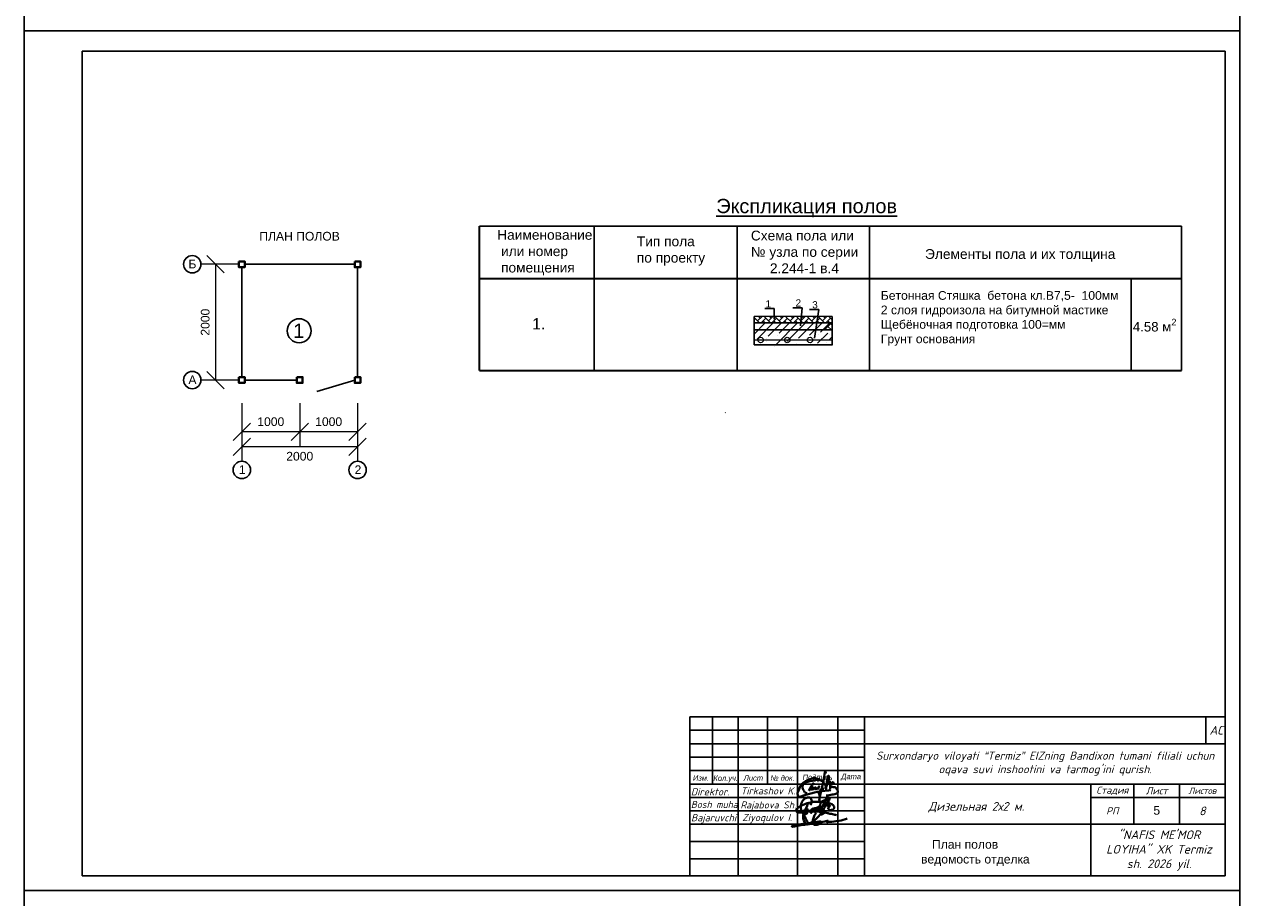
# Model space of a CAD drawing. Header units: millimetres. Extents: x 595270325 to 595481810, y -115960014 to -115841171.
# Tile 9 of 18: x 595270328 to 595291328, y -115915556 to -115900465. Entities that reach past the tile are written whole.
import ezdxf

# ---------------------------------------------------------------- set-up
doc = ezdxf.new("R2010")
doc.units = ezdxf.units.MM
for name, color, linetype in [('стена', 7, 'Continuous'), ('стены', 1, 'Continuous'), ('ТЕКСТ', 7, 'Continuous')]:
    doc.layers.add(name, color=color, linetype=linetype)
doc.styles.add('Arial 3.', font='arial.ttf')
doc.styles.add('ISOCPEUR', font='isocpeui.ttf', dxfattribs={"height": 200})
doc.styles.get("Standard").update_dxf_attribs({"font": 'arial.ttf'})
doc.styles.add('Standard 1', font='isocpeur.ttf', dxfattribs={"height": 300})
doc.styles.add('V@ler@Live', font='isocpeui.ttf')
doc.dimstyles.new('YOQUB', dxfattribs={"dimtxt": 150, "dimasz": 300, "dimexe": 250, "dimexo": 0, "dimgap": 100, "dimtad": 1, "dimdec": 0, "dimtxsty": 'Standard', "dimblk": 'OBLIQUE', "dimcen": 0, "dimclrd": 7, "dimclre": 7, "dimclrt": 7, "dimadec": 0, "dimazin": 0, "dimtfac": 1, "dimtdec": 0, "dimtmove": 1, "dimatfit": 3, "dimldrblk": 'OBLIQUE', "dimfxl": 100, "dimlwd": 13, "dimlwe": 13, "dimarcsym": 0})

# ---------------------------------------------------------------- blocks, each defined once
blk = doc.blocks.new('_Oblique')
at = {"color": 0, "linetype": 'ByBlock', "lineweight": -2}
blk.add_line((-0.5, -0.5), (0.5, 0.5), dxfattribs=at)
blk = doc.blocks.new('*D269')
at = {"color": 7, "lineweight": 13, "transparency": 16777216}
for p, q in [((595274087, -115907270), (595274087, -115908015)), ((595276087, -115907270), (595276087, -115908015)), ((595276087, -115907765), (595274087, -115907765))]:
    blk.add_line(p, q, dxfattribs=at)
at = {"layer": 'Defpoints', "color": 0, "transparency": 16777216}
for p in [(595274087, -115907270), (595276087, -115907270), (595274087, -115907765)]:
    blk.add_point(p, dxfattribs=at)
at = {"color": 7, "lineweight": 13, "transparency": 16777216, "xscale": 300, "yscale": 300, "zscale": 300, "rotation": 180}
blk.add_blockref('_Oblique', (595274087, -115907765), dxfattribs=at)
at = {"color": 7, "lineweight": 13, "transparency": 16777216, "xscale": 300, "yscale": 300, "zscale": 300}
blk.add_blockref('_Oblique', (595276087, -115907765), dxfattribs=at)
at = {"color": 7, "transparency": 16777216, "insert": (595275087, -115907929), "char_height": 150, "attachment_point": 5}
blk.add_mtext('2000', dxfattribs=at)
blk = doc.blocks.new('*D272')
at = {"color": 7, "lineweight": 13, "transparency": 16777216}
for p, q in [((595274037, -115904612), (595273381, -115904612)), ((595273631, -115904612), (595273631, -115906612)), ((595274037, -115906612), (595273381, -115906612))]:
    blk.add_line(p, q, dxfattribs=at)
at = {"layer": 'Defpoints', "color": 0, "transparency": 16777216}
for p in [(595274037, -115904612), (595273631, -115906612), (595274037, -115906612)]:
    blk.add_point(p, dxfattribs=at)
at = {"color": 7, "lineweight": 13, "transparency": 16777216, "xscale": 300, "yscale": 300, "zscale": 300}
for p, rotation in [((595273631, -115904612), 90), ((595273631, -115906612), 270)]:
    blk.add_blockref('_Oblique', p, dxfattribs=dict(at, rotation=rotation))
at = {"color": 7, "transparency": 16777216, "insert": (595273454, -115905612), "char_height": 150, "attachment_point": 5, "rotation": 90}
blk.add_mtext('2000', dxfattribs=at)
blk = doc.blocks.new('*D270')
at = {"color": 7, "lineweight": 13, "transparency": 16777216}
for p, q in [((595275087, -115907009), (595275087, -115907758)), ((595276087, -115907009), (595276087, -115907758)), ((595276087, -115907508), (595275087, -115907508))]:
    blk.add_line(p, q, dxfattribs=at)
at = {"layer": 'Defpoints', "color": 0, "transparency": 16777216}
for p in [(595275087, -115907009), (595276087, -115907009), (595275087, -115907508)]:
    blk.add_point(p, dxfattribs=at)
at = {"color": 7, "lineweight": 13, "transparency": 16777216, "xscale": 300, "yscale": 300, "zscale": 300, "rotation": 180}
blk.add_blockref('_Oblique', (595275087, -115907508), dxfattribs=at)
at = {"color": 7, "lineweight": 13, "transparency": 16777216, "xscale": 300, "yscale": 300, "zscale": 300}
blk.add_blockref('_Oblique', (595276087, -115907508), dxfattribs=at)
at = {"color": 7, "transparency": 16777216, "insert": (595275587, -115907332), "char_height": 150, "attachment_point": 5}
blk.add_mtext('1000', dxfattribs=at)
blk = doc.blocks.new('*D271')
at = {"color": 7, "lineweight": 13, "transparency": 16777216}
for p, q in [((595274087, -115907009), (595274087, -115907758)), ((595275087, -115907009), (595275087, -115907758)), ((595275087, -115907508), (595274087, -115907508))]:
    blk.add_line(p, q, dxfattribs=at)
at = {"layer": 'Defpoints', "color": 0, "transparency": 16777216}
for p in [(595274087, -115907009), (595275087, -115907009), (595274087, -115907508)]:
    blk.add_point(p, dxfattribs=at)
at = {"color": 7, "lineweight": 13, "transparency": 16777216, "xscale": 300, "yscale": 300, "zscale": 300, "rotation": 180}
blk.add_blockref('_Oblique', (595274087, -115907508), dxfattribs=at)
at = {"color": 7, "lineweight": 13, "transparency": 16777216, "xscale": 300, "yscale": 300, "zscale": 300}
blk.add_blockref('_Oblique', (595275087, -115907508), dxfattribs=at)
at = {"color": 7, "transparency": 16777216, "insert": (595274587, -115907332), "char_height": 150, "attachment_point": 5}
blk.add_mtext('1000', dxfattribs=at)
blk = doc.blocks.new('ghfgj jghjmhg jjbkm jkm')
at = {"color": 5, "linetype": 'ByBlock', "lineweight": 40}
for points in [[(-254.12, -8185.87), (-253.9, -8185.82), (-253.74, -8185.78), (-253.55, -8185.63), (-253.51, -8185.51), (-253.5, -8185.43), (-253.51, -8185.3), (-253.56, -8185.19), (-253.6, -8185.09), (-253.66, -8185.02), (-253.75, -8184.96), (-253.85, -8184.92), (-253.94, -8184.88), (-254.03, -8184.84), (-254.1, -8184.84), (-254.19, -8184.85), (-254.27, -8184.88), (-254.32, -8184.93), (-254.37, -8185.02), (-254.4, -8185.1), (-254.39, -8185.21), (-254.33, -8185.34), (-254.28, -8185.45), (-254.21, -8185.54), (-254.12, -8185.61), (-254.02, -8185.68), (-253.92, -8185.74), (-253.82, -8185.8), (-253.82, -8185.8), (-253.76, -8185.91), (-253.77, -8185.94), (-253.82, -8185.97), (-253.89, -8186.03), (-253.95, -8186.11), (-254.01, -8186.18), (-254.04, -8186.27), (-254.07, -8186.34), (-254.08, -8186.44), (-254.05, -8186.53), (-254.03, -8186.62), (-253.98, -8186.7), (-253.92, -8186.77), (-253.84, -8186.85), (-253.78, -8186.91), (-253.73, -8186.97), (-253.64, -8187.02), (-253.58, -8187.04), (-253.52, -8187.05), (-253.46, -8187.06), (-253.38, -8187.07), (-253.28, -8187.07), (-253.18, -8187.08), (-253.1, -8187.08), (-253.03, -8187.07), (-252.94, -8187.07), (-252.86, -8187.06), (-252.76, -8187.05), (-252.69, -8187.05), (-252.61, -8187.04), (-252.55, -8187.02), (-252.48, -8187), (-252.43, -8186.98), (-252.36, -8186.95), (-252.29, -8186.92), (-252.24, -8186.9), (-252.18, -8186.87), (-252.14, -8186.84), (-252.09, -8186.81), (-252.04, -8186.78), (-251.99, -8186.73), (-251.96, -8186.7), (-251.91, -8186.65), (-251.87, -8186.61), (-251.84, -8186.56), (-251.82, -8186.52), (-251.78, -8186.43), (-251.74, -8186.32), (-251.7, -8186.18), (-251.67, -8186.04), (-251.67, -8185.93), (-251.67, -8185.84), (-251.7, -8185.76), (-251.74, -8185.66), (-251.78, -8185.55), (-251.84, -8185.46), (-251.91, -8185.36), (-251.99, -8185.24), (-252.07, -8185.14), (-252.18, -8185.04), (-252.3, -8184.94), (-252.43, -8184.86), (-252.58, -8184.77), (-252.84, -8184.65), (-253.04, -8184.57), (-253.31, -8184.48), (-253.69, -8184.34), (-254.02, -8184.22), (-254.4, -8184.14), (-254.97, -8183.99), (-255.26, -8183.95), (-255.57, -8183.9), (-255.82, -8183.86), (-256.1, -8183.85), (-256.38, -8183.8), (-257.05, -8183.75), (-257.45, -8183.75), (-257.92, -8183.74), (-258.19, -8183.75), (-259.16, -8183.78), (-259.99, -8183.83), (-260.63, -8183.91), (-261.2, -8183.99), (-261.98, -8184.18), (-262.58, -8184.34), (-263.58, -8184.7), (-264.46, -8185.07), (-265.01, -8185.31), (-265.4, -8185.54), (-265.96, -8185.89), (-266.37, -8186.23), (-266.53, -8186.4), (-266.67, -8186.54), (-266.78, -8186.65), (-266.86, -8186.73), (-266.94, -8186.85), (-267, -8186.95), (-267.04, -8187.06), (-267.07, -8187.19), (-267.06, -8187.29), (-267.03, -8187.44), (-266.97, -8187.56), (-266.91, -8187.66), (-266.83, -8187.75), (-266.75, -8187.84), (-266.67, -8187.89), (-266.55, -8187.94), (-266.42, -8187.98), (-266.33, -8188.01), (-266.26, -8188.02), (-266.13, -8188.04), (-265.99, -8188.06), (-265.8, -8188.08), (-265.56, -8188.09), (-265.34, -8188.09), (-265.08, -8188.07), (-264.93, -8188.06), (-264.83, -8188.05), (-264.55, -8188.03), (-264.33, -8187.99), (-264.11, -8187.96), (-263.82, -8187.91), (-263.6, -8187.86), (-263.31, -8187.82), (-262.96, -8187.78), (-262.71, -8187.73), (-262.33, -8187.69), (-261.88, -8187.67), (-261.47, -8187.66), (-261.12, -8187.65), (-260.83, -8187.6), (-260.44, -8187.62), (-259.84, -8187.64), (-259.56, -8187.65), (-259.12, -8187.68), (-258.65, -8187.7), (-258.07, -8187.73), (-257.59, -8187.79), (-257.07, -8187.87), (-256.72, -8187.9), (-256.52, -8187.92), (-256.35, -8187.94), (-256.02, -8187.97), (-255.72, -8188.04), (-255.41, -8188.12), (-254.87, -8188.24), (-254.39, -8188.34), (-254.14, -8188.4), (-253.79, -8188.47), (-253.42, -8188.55), (-252.82, -8188.64), (-252.33, -8188.75), (-251.87, -8188.84), (-251.4, -8188.97), (-251.1, -8189.05), (-250.73, -8189.15)], [(-261.31, -8185.11), (-261.13, -8184.8), (-260.98, -8184.44), (-260.83, -8184.1), (-260.77, -8183.74), (-260.77, -8183.33), (-260.84, -8183.04), (-260.94, -8182.72), (-261.1, -8182.45), (-261.24, -8182.27), (-261.41, -8182.13), (-261.62, -8182.06), (-261.9, -8181.99), (-262.16, -8181.99), (-262.45, -8182.02), (-262.71, -8182.09), (-263.01, -8182.18), (-263.21, -8182.28), (-263.56, -8182.45), (-264.11, -8182.93), (-264.37, -8183.23), (-264.55, -8183.47), (-264.7, -8183.74), (-264.8, -8183.97), (-264.9, -8184.28), (-265, -8184.61), (-265.09, -8184.89), (-265.13, -8185.31), (-265.15, -8185.69), (-265.12, -8186.51), (-265.09, -8186.93), (-265.04, -8187.29), (-264.92, -8187.73), (-264.78, -8187.96), (-264.64, -8188.12), (-264.45, -8188.27), (-264.32, -8188.36), (-264.16, -8188.48), (-263.95, -8188.61), (-263.68, -8188.73), (-263.56, -8188.75), (-263.38, -8188.75), (-263.2, -8188.74), (-263.02, -8188.68), (-262.84, -8188.57), (-262.69, -8188.42), (-262.59, -8188.25), (-262.52, -8188.12), (-262.41, -8187.9), (-262.33, -8187.69), (-262.3, -8187.5), (-262.26, -8187.31), (-262.28, -8187.17), (-262.31, -8186.97), (-262.36, -8186.84), (-262.45, -8186.73), (-262.56, -8186.64), (-262.73, -8186.58), (-262.89, -8186.59), (-263.01, -8186.62), (-263.19, -8186.68), (-263.41, -8186.81), (-263.72, -8187.06), (-263.88, -8187.25), (-263.98, -8187.39), (-264.08, -8187.51), (-264.14, -8187.64), (-264.2, -8187.77), (-264.24, -8187.93), (-264.28, -8188.14), (-264.29, -8188.31), (-264.26, -8188.51), (-264.16, -8188.67), (-264.1, -8188.78), (-264.05, -8188.82), (-264.02, -8188.82), (-263.97, -8188.8), (-263.94, -8188.76), (-263.9, -8188.7), (-263.85, -8188.61), (-263.54, -8187.99), (-263.32, -8187.47), (-263.12, -8186.97), (-262.97, -8186.37), (-262.66, -8185.37), (-262.49, -8184.87), (-262.44, -8184.66), (-262.42, -8184.64), (-262.41, -8184.62), (-262.39, -8184.62), (-262.37, -8184.63), (-262.36, -8184.64), (-262.36, -8184.67), (-262.36, -8184.69), (-262.37, -8184.71), (-262.38, -8184.74)], [(-261.91, -8188.06), (-261.82, -8187.85), (-261.76, -8187.75), (-261.72, -8187.7), (-261.67, -8187.6), (-261.55, -8187.48), (-261.46, -8187.39), (-261.37, -8187.28), (-261.3, -8187.19), (-261.16, -8187.1), (-261.1, -8187.05), (-261, -8186.94), (-260.91, -8186.85), (-260.83, -8186.81), (-260.75, -8186.76), (-260.66, -8186.71), (-260.58, -8186.66), (-260.51, -8186.61), (-260.44, -8186.57), (-260.38, -8186.54), (-260.32, -8186.52), (-260.26, -8186.51), (-260.22, -8186.51), (-260.19, -8186.53), (-260.18, -8186.54), (-260.16, -8186.58), (-260.14, -8186.65), (-260.15, -8186.71), (-260.15, -8186.76), (-260.17, -8186.81), (-260.19, -8186.86), (-260.2, -8186.9), (-260.24, -8187.01), (-260.26, -8187.11), (-260.27, -8187.17), (-260.29, -8187.21), (-260.32, -8187.29), (-260.35, -8187.37), (-260.38, -8187.43), (-260.41, -8187.49), (-260.47, -8187.62), (-260.52, -8187.67), (-260.56, -8187.77), (-260.6, -8187.82), (-260.66, -8187.9), (-260.7, -8187.94), (-260.73, -8187.99), (-260.76, -8188.02), (-260.79, -8188.05), (-260.82, -8188.09), (-260.86, -8188.12), (-260.89, -8188.15), (-260.93, -8188.18), (-260.96, -8188.21), (-261, -8188.23), (-261.04, -8188.26), (-261.08, -8188.27), (-261.1, -8188.25), (-261.1, -8188.22), (-261.1, -8188.19), (-261.09, -8188.15), (-261.08, -8188.12), (-261.06, -8188.06), (-261.04, -8188.01), (-261.02, -8187.96), (-261, -8187.92), (-260.96, -8187.85), (-260.93, -8187.79), (-260.89, -8187.71), (-260.88, -8187.68), (-260.84, -8187.63), (-260.77, -8187.53), (-260.75, -8187.48), (-260.74, -8187.45), (-260.71, -8187.4), (-260.69, -8187.35), (-260.66, -8187.31), (-260.63, -8187.27), (-260.6, -8187.22), (-260.57, -8187.19), (-260.54, -8187.14), (-260.5, -8187.1), (-260.47, -8187.07), (-260.44, -8187.02), (-260.4, -8186.98), (-260.38, -8186.96), (-260.36, -8186.94), (-260.34, -8186.92), (-260.32, -8186.89), (-260.3, -8186.86), (-260.28, -8186.83), (-260.25, -8186.78), (-260.21, -8186.75), (-260.15, -8186.7), (-260.11, -8186.66), (-260.05, -8186.6), (-259.98, -8186.55), (-259.9, -8186.51), (-259.83, -8186.45), (-259.75, -8186.42), (-259.7, -8186.4), (-259.64, -8186.37), (-259.58, -8186.35), (-259.51, -8186.34), (-259.45, -8186.32), (-259.39, -8186.3), (-259.34, -8186.28), (-259.28, -8186.28), (-259.24, -8186.27), (-259.17, -8186.27), (-259.12, -8186.28), (-259.08, -8186.33), (-259.05, -8186.37), (-259.01, -8186.42), (-259, -8186.47), (-258.99, -8186.51), (-258.98, -8186.58), (-258.99, -8186.62), (-259, -8186.68), (-259, -8186.76), (-259.02, -8186.81), (-259.04, -8186.88), (-259.06, -8186.94), (-259.09, -8187.01), (-259.11, -8187.08), (-259.14, -8187.16), (-259.17, -8187.22), (-259.23, -8187.3), (-259.27, -8187.37), (-259.32, -8187.45), (-259.37, -8187.52), (-259.43, -8187.59), (-259.47, -8187.65), (-259.52, -8187.72), (-259.58, -8187.77), (-259.66, -8187.78), (-259.72, -8187.77), (-259.78, -8187.75), (-259.78, -8187.71), (-259.78, -8187.65), (-259.76, -8187.61), (-259.75, -8187.55), (-259.73, -8187.52), (-259.71, -8187.48), (-259.68, -8187.44), (-259.65, -8187.39), (-259.62, -8187.34), (-259.59, -8187.28), (-259.55, -8187.24), (-259.52, -8187.17), (-259.47, -8187.1), (-259.43, -8187.03), (-259.38, -8186.94), (-259.33, -8186.83), (-259.25, -8186.73), (-259.21, -8186.65), (-259.19, -8186.6), (-259.16, -8186.53), (-259.11, -8186.46), (-259.08, -8186.41), (-259.04, -8186.38), (-258.99, -8186.35), (-258.94, -8186.3), (-258.87, -8186.25), (-258.79, -8186.2), (-258.73, -8186.14), (-258.66, -8186.11), (-258.58, -8186.08), (-258.51, -8186.06), (-258.43, -8186.05), (-258.37, -8186.04), (-258.3, -8186.05), (-258.24, -8186.08), (-258.17, -8186.14), (-258.14, -8186.2), (-258.11, -8186.28), (-258.1, -8186.34), (-258.11, -8186.41), (-258.12, -8186.47), (-258.14, -8186.54), (-258.15, -8186.59), (-258.17, -8186.66), (-258.19, -8186.72), (-258.2, -8186.78), (-258.2, -8186.82), (-258.22, -8186.86), (-258.23, -8186.89), (-258.25, -8186.92), (-258.26, -8186.95), (-258.29, -8186.99), (-258.32, -8187.02), (-258.34, -8187.05), (-258.39, -8187.11), (-258.43, -8187.16), (-258.47, -8187.21), (-258.52, -8187.26), (-258.56, -8187.3), (-258.6, -8187.34), (-258.66, -8187.39), (-258.71, -8187.42), (-258.76, -8187.45), (-258.81, -8187.46), (-258.87, -8187.47), (-258.92, -8187.46), (-258.97, -8187.43), (-259, -8187.37), (-259, -8187.33), (-258.99, -8187.29), (-258.97, -8187.22), (-258.94, -8187.15), (-258.92, -8187.1), (-258.9, -8187.04), (-258.87, -8186.98), (-258.83, -8186.92), (-258.79, -8186.83), (-258.73, -8186.76), (-258.69, -8186.69), (-258.64, -8186.6), (-258.59, -8186.53), (-258.52, -8186.39), (-258.45, -8186.3), (-258.4, -8186.23), (-258.37, -8186.19), (-258.33, -8186.13), (-258.27, -8186.07), (-258.27, -8186.07), (-258.2, -8185.98), (-258.14, -8185.89), (-258.09, -8185.82), (-258.02, -8185.76), (-257.94, -8185.7), (-257.9, -8185.67), (-257.82, -8185.66), (-257.78, -8185.64), (-257.74, -8185.64), (-257.71, -8185.65), (-257.67, -8185.67), (-257.64, -8185.68), (-257.63, -8185.7), (-257.61, -8185.72), (-257.59, -8185.75), (-257.57, -8185.79), (-257.56, -8185.83), (-257.55, -8185.87), (-257.55, -8185.91), (-257.55, -8185.96), (-257.55, -8186.03), (-257.56, -8186.07), (-257.56, -8186.08), (-257.57, -8186.15), (-257.59, -8186.21), (-257.61, -8186.3), (-257.64, -8186.38), (-257.66, -8186.44), (-257.67, -8186.48), (-257.68, -8186.51), (-257.71, -8186.54), (-257.75, -8186.6), (-257.8, -8186.67), (-257.83, -8186.72), (-257.86, -8186.76), (-257.9, -8186.81), (-257.94, -8186.88), (-257.98, -8186.93), (-258, -8186.95), (-258.03, -8187), (-258.06, -8187.06), (-258.11, -8187.11), (-258.14, -8187.15), (-258.19, -8187.21), (-258.24, -8187.27), (-258.25, -8187.29), (-258.28, -8187.33), (-258.29, -8187.35), (-258.32, -8187.39), (-258.34, -8187.43), (-258.37, -8187.43), (-258.37, -8187.42), (-258.36, -8187.39), (-258.34, -8187.37), (-258.33, -8187.36), (-258.31, -8187.35), (-258.29, -8187.34), (-258.26, -8187.34), (-258.24, -8187.33), (-258.21, -8187.33), (-258.19, -8187.32), (-258.17, -8187.31), (-258.16, -8187.3), (-258.14, -8187.29), (-258.12, -8187.27), (-258.07, -8187.24), (-258.03, -8187.21), (-257.98, -8187.19), (-257.95, -8187.16), (-257.9, -8187.14), (-257.87, -8187.12), (-257.84, -8187.09), (-257.79, -8187.07), (-257.75, -8187.03), (-257.72, -8186.99), (-257.69, -8186.96), (-257.65, -8186.92), (-257.62, -8186.9), (-257.6, -8186.88), (-257.56, -8186.85), (-257.53, -8186.81), (-257.48, -8186.78), (-257.44, -8186.74), (-257.38, -8186.69), (-257.35, -8186.66), (-257.31, -8186.62), (-257.23, -8186.55), (-257.19, -8186.5), (-257.11, -8186.42), (-257.09, -8186.38), (-257.05, -8186.35), (-257.02, -8186.32), (-256.95, -8186.25), (-256.89, -8186.21), (-256.84, -8186.14), (-256.8, -8186.1), (-256.75, -8186.04), (-256.69, -8185.98), (-256.62, -8185.91), (-256.51, -8185.83), (-256.44, -8185.76), (-256.35, -8185.66), (-256.25, -8185.58), (-256.13, -8185.49), (-256.02, -8185.4), (-255.95, -8185.32), (-255.88, -8185.25), (-255.84, -8185.19), (-255.77, -8185.12), (-255.73, -8185.07), (-255.68, -8185.03), (-255.64, -8184.98), (-255.58, -8184.94), (-255.53, -8184.88), (-255.49, -8184.83), (-255.41, -8184.76), (-255.34, -8184.69), (-255.27, -8184.63), (-255.19, -8184.52), (-255.12, -8184.44), (-255.03, -8184.33), (-254.95, -8184.24), (-254.87, -8184.16), (-254.79, -8184.07), (-254.68, -8183.95), (-254.62, -8183.87), (-254.55, -8183.8), (-254.44, -8183.7), (-254.37, -8183.64), (-254.29, -8183.57), (-254.22, -8183.49), (-254.18, -8183.4), (-254.14, -8183.31), (-254.1, -8183.19), (-254.04, -8183.1), (-253.99, -8183), (-253.98, -8182.94), (-253.95, -8182.84), (-253.96, -8182.75), (-253.96, -8182.67), (-253.96, -8182.59), (-253.98, -8182.53), (-254, -8182.46), (-254, -8182.41), (-254.01, -8182.37), (-254.01, -8182.32), (-254.02, -8182.27), (-254.05, -8182.2), (-254.07, -8182.14), (-254.08, -8182.09), (-254.1, -8182.05), (-254.11, -8182.01), (-254.14, -8181.97), (-254.16, -8181.92), (-254.2, -8181.91), (-254.23, -8181.9), (-254.26, -8181.89), (-254.3, -8181.91), (-254.35, -8181.94), (-254.43, -8181.95), (-254.47, -8181.99), (-254.53, -8182.04), (-254.57, -8182.08), (-254.64, -8182.12), (-254.69, -8182.17), (-254.76, -8182.23), (-254.81, -8182.27), (-254.87, -8182.35), (-254.96, -8182.46), (-255, -8182.55), (-255.07, -8182.66), (-255.12, -8182.79), (-255.15, -8182.86), (-255.19, -8182.97), (-255.27, -8183.13), (-255.37, -8183.34), (-255.41, -8183.43), (-255.53, -8183.68), (-255.67, -8183.97), (-256, -8184.65), (-256.31, -8185.35), (-256.67, -8186.19), (-256.9, -8186.73), (-257.1, -8187.18), (-257.41, -8187.89), (-257.54, -8188.2)], [(-253.34, -8182.28), (-253.56, -8182.65), (-253.77, -8183), (-254.11, -8183.59), (-254.52, -8184.3), (-254.91, -8184.96), (-255.39, -8185.76), (-255.74, -8186.34), (-256.11, -8187.1), (-256.54, -8187.95), (-256.73, -8188.33), (-256.84, -8188.57), (-256.93, -8188.74), (-256.92, -8188.8), (-256.89, -8188.85), (-256.86, -8188.86), (-256.81, -8188.84), (-256.74, -8188.83), (-256.64, -8188.81), (-256.56, -8188.79), (-256.47, -8188.76), (-256.39, -8188.73), (-256.31, -8188.7), (-256.23, -8188.63), (-256.13, -8188.56), (-256, -8188.5), (-255.91, -8188.43), (-255.81, -8188.37), (-255.75, -8188.32), (-255.67, -8188.28), (-255.63, -8188.22), (-255.59, -8188.15), (-255.56, -8188.11), (-255.5, -8188.03), (-255.46, -8187.96), (-255.44, -8187.92), (-255.45, -8187.85), (-255.46, -8187.79), (-255.5, -8187.71), (-255.54, -8187.64), (-255.58, -8187.57), (-255.61, -8187.51), (-255.65, -8187.45), (-255.7, -8187.36), (-255.76, -8187.29), (-255.8, -8187.25), (-255.85, -8187.2), (-255.9, -8187.14), (-255.94, -8187.09), (-255.98, -8187.05), (-256.02, -8187), (-256.07, -8186.95), (-256.18, -8186.86), (-256.26, -8186.79), (-256.33, -8186.71), (-256.41, -8186.65), (-256.47, -8186.6), (-256.58, -8186.49), (-256.65, -8186.42), (-256.71, -8186.36), (-256.79, -8186.28), (-257.01, -8186.05), (-257.11, -8185.94), (-257.19, -8185.79), (-257.27, -8185.64), (-257.33, -8185.47), (-257.37, -8185.32), (-257.38, -8185.12), (-257.35, -8184.97), (-257.32, -8184.85), (-257.27, -8184.71), (-257.23, -8184.56), (-257.16, -8184.36), (-257.04, -8184.14), (-256.93, -8184), (-256.82, -8183.83), (-256.71, -8183.73), (-256.61, -8183.62), (-256.49, -8183.55), (-256.34, -8183.46), (-256.22, -8183.4), (-256.1, -8183.33), (-255.94, -8183.23), (-255.78, -8183.18), (-255.62, -8183.13), (-255.47, -8183.08), (-255.27, -8183.05), (-255.11, -8183.03), (-254.91, -8183), (-254.69, -8183), (-254.47, -8183.01), (-254.3, -8183.05), (-254.08, -8183.21), (-253.99, -8183.39)]]:
    blk.add_lwpolyline(points, dxfattribs=at)
blk = doc.blocks.new('dhfdgh xfghfgh ffnhjmgmgvbnfgg')
at = {"color": 5, "lineweight": 40, "ltscale": 0.5}
for p, q in [((1479186, -22087), (1479166, -22194)), ((1479191, -22031), (1479186, -22087)), ((1479206, -21938), (1479191, -22031)), ((1479223, -21865), (1479206, -21938)), ((1479232, -21840), (1479223, -21865)), ((1479249, -21856), (1479232, -21840)), ((1479259, -21871), (1479249, -21856)), ((1479272, -21891), (1479259, -21871)), ((1479014, -22576), (1479036, -22544)), ((1479036, -22544), (1479050, -22522)), ((1479050, -22522), (1479087, -22472)), ((1479107, -22459), (1479072, -22596)), ((1479087, -22472), (1479140, -22415)), ((1479134, -22332), (1479107, -22459)), ((1479156, -22246), (1479134, -22332)), ((1479140, -22415), (1479151, -22408)), ((1479150, -22450), (1479148, -22470)), ((1479148, -22470), (1479149, -22483)), ((1479149, -22483), (1479151, -22492)), ((1479155, -22412), (1479150, -22450)), ((1479151, -22408), (1479154, -22407)), ((1479151, -22492), (1479158, -22500)), ((1479154, -22407), (1479155, -22408)), ((1479155, -22408), (1479155, -22412)), ((1479166, -22194), (1479156, -22246)), ((1479000, -22618), (1479005, -22595)), ((1479005, -22637), (1479000, -22618)), ((1479005, -22595), (1479014, -22576)), ((1479011, -22653), (1479005, -22637)), ((1479022, -22680), (1479011, -22653)), ((1479019, -22877), (1479038, -22760)), ((1479020, -22878), (1479019, -22877)), ((1479022, -22878), (1479020, -22878)), ((1479031, -22709), (1479022, -22680)), ((1479023, -22878), (1479022, -22878)), ((1479032, -22801), (1479023, -22878)), ((1479036, -22732), (1479031, -22709)), ((1479052, -22687), (1479032, -22801)), ((1479037, -22753), (1479036, -22732)), ((1479038, -22760), (1479037, -22753)), ((1479072, -22596), (1479052, -22687))]:
    blk.add_line(p, q, dxfattribs=at)
for points in [[(1479224, -22461), (1479241, -22423), (1479263, -22388), (1479286, -22338), (1479310, -22292), (1479322, -22264), (1479330, -22239), (1479338, -22215), (1479346, -22183), (1479354, -22152), (1479360, -22124), (1479365, -22096), (1479367, -22070), (1479369, -22045), (1479368, -22026), (1479364, -22015), (1479359, -22001), (1479353, -21992), (1479349, -21988), (1479343, -21990), (1479338, -21999), (1479325, -22026), (1479317, -22050), (1479303, -22121), (1479295, -22194), (1479288, -22255), (1479285, -22289), (1479287, -22329), (1479273, -22379), (1479269, -22399), (1479267, -22423), (1479266, -22510), (1479267, -22423), (1479264, -22393), (1479257, -22371), (1479245, -22338), (1479230, -22312), (1479213, -22288), (1479197, -22267), (1479163, -22229), (1479123, -22191), (1479078, -22165), (1479048, -22150), (1479017, -22138), (1478960, -22115), (1478920, -22095), (1478874, -22081), (1478828, -22076), (1478795, -22076), (1478757, -22086), (1478724, -22099), (1478682, -22118), (1478638, -22137), (1478583, -22162), (1478528, -22189), (1478491, -22208), (1478456, -22235), (1478431, -22255), (1478400, -22283), (1478364, -22333), (1478328, -22399), (1478297, -22467), (1478272, -22526), (1478245, -22599), (1478244, -22642), (1478258, -22687), (1478271, -22724), (1478283, -22739), (1478299, -22746), (1478333, -22741), (1478419, -22713), (1478544, -22668), (1478713, -22620), (1478849, -22592), (1478951, -22572), (1479044, -22558), (1479219, -22534), (1479347, -22518), (1479408, -22511), (1479401, -22525), (1479395, -22539)], [(1478590, -22609), (1478563, -22611), (1478536, -22606), (1478508, -22594), (1478492, -22572), (1478477, -22543), (1478457, -22505), (1478436, -22461), (1478424, -22427), (1478418, -22390), (1478420, -22362), (1478428, -22331), (1478450, -22291), (1478476, -22262), (1478517, -22234), (1478557, -22216), (1478609, -22205), (1478683, -22191), (1478773, -22173), (1478857, -22158), (1478923, -22138), (1478971, -22125), (1478994, -22118), (1479019, -22100), (1478992, -22128), (1478984, -22142), (1478977, -22157), (1478975, -22170), (1478974, -22182), (1478970, -22188)], [(1478815, -22321), (1478813, -22292), (1478811, -22258), (1478794, -22275), (1478764, -22325), (1478645, -22532)], [(1478786, -22391), (1478727, -22519)], [(1478846, -22385), (1478807, -22466), (1478802, -22481), (1478800, -22494), (1478800, -22502)], [(1478907, -22386), (1478897, -22404), (1478885, -22424), (1478879, -22440), (1478875, -22452), (1478877, -22464), (1478883, -22471), (1478896, -22473), (1478913, -22473), (1478938, -22461), (1478961, -22447), (1478982, -22427), (1479002, -22408), (1479014, -22394), (1479018, -22382), (1479015, -22375), (1479011, -22368), (1479007, -22368), (1479005, -22370), (1479005, -22373), (1479000, -22386), (1478997, -22398), (1478993, -22411), (1478991, -22421), (1478990, -22431), (1478991, -22441), (1478994, -22446), (1478997, -22450), (1479003, -22454), (1479010, -22458), (1479016, -22458), (1479021, -22458)], [(1479406, -22374), (1479409, -22371), (1479414, -22366), (1479421, -22364), (1479428, -22365), (1479436, -22369), (1479442, -22378), (1479450, -22386), (1479461, -22390), (1479473, -22392), (1479487, -22392), (1479513, -22394), (1479539, -22395), (1479569, -22403), (1479595, -22415), (1479614, -22428), (1479628, -22445), (1479646, -22471), (1479661, -22498), (1479681, -22526), (1479687, -22537), (1479687, -22560), (1479684, -22579), (1479675, -22591), (1479656, -22609), (1479642, -22621), (1479610, -22634), (1479580, -22644), (1479519, -22659), (1479477, -22667), (1479435, -22675), (1479378, -22687), (1479338, -22693), (1479306, -22697), (1479276, -22700), (1479260, -22700)], [(1479375, -22225), (1479399, -22187), (1479408, -22471), (1479406, -22364), (1479416, -22351), (1479426, -22333), (1479442, -22289), (1479460, -22262), (1479482, -22228), (1479492, -22220), (1479503, -22219), (1479516, -22225), (1479531, -22244), (1479541, -22265), (1479548, -22281), (1479549, -22285), (1479547, -22292), (1479546, -22295)]]:
    blk.add_lwpolyline(points, dxfattribs=at)
blk = doc.blocks.new('65616152')
at = {"color": 5, "lineweight": 40, "true_color": 0x0000f5}
for points in [[(1279415, 265228), (1279057, 264705), (1278598, 264034), (1278382, 263509), (1278134, 263078), (1277994, 262545), (1277851, 262004), (1277776, 261556), (1277737, 261115), (1277701, 260716), (1277722, 260496), (1277730, 260167), (1277796, 259731), (1278018, 259441), (1278309, 259225), (1278601, 259127), (1278991, 259098), (1279387, 259094), (1279889, 259189), (1280352, 259407), (1281030, 259696), (1281576, 259928), (1281931, 260200), (1282034, 260401), (1281915, 260623), (1281551, 260802), (1281087, 260808), (1280787, 260808), (1280423, 260740), (1278109, 260488), (1276657, 260251), (1273700, 259801), (1271955, 259526), (1270532, 259301), (1269315, 259055), (1268808, 258966), (1268177, 258779), (1267649, 258632), (1267284, 258500), (1267248, 258412), (1267248, 258332), (1267308, 258272), (1267394, 258235), (1267537, 258235), (1267798, 258265), (1268152, 258306), (1268635, 258416), (1270126, 258669), (1271729, 258942), (1273456, 259235), (1275247, 259448), (1276608, 259807), (1278166, 260278), (1279164, 260481), (1280050, 260662), (1280154, 260639), (1280222, 260575), (1280266, 260538), (1280286, 260413), (1280230, 260351), (1280112, 260149), (1279962, 259982), (1279798, 259901), (1279639, 259901), (1279532, 259986), (1279532, 260140), (1279619, 260220), (1279823, 260292), (1280029, 260305), (1280257, 260260), (1280465, 260227), (1280574, 260185), (1280628, 260118), (1280634, 260043), (1280629, 259995), (1280611, 259940), (1280586, 259895), (1280481, 259863), (1280375, 259863), (1280289, 259889), (1280212, 259951), (1280204, 260034), (1280218, 260112), (1280244, 260181), (1280300, 260215), (1280515, 260227), (1280771, 260244), (1280828, 260248), (1280864, 260248), (1280895, 260239), (1280924, 260227), (1280964, 260203), (1280979, 260186), (1280980, 260156), (1280974, 260129), (1280946, 260081), (1280921, 260037), (1280844, 259996), (1280779, 259986), (1280731, 260016), (1280717, 260057), (1280717, 260098), (1280753, 260174), (1280828, 260200), (1280911, 260207), (1281178, 260270), (1281517, 260320), (1281866, 260434), (1282075, 260502), (1282650, 260656), (1283660, 260868), (1284229, 260987), (1284438, 261031), (1284872, 261121), (1285210, 261192), (1285303, 261186), (1285343, 261126), (1285343, 261065), (1285294, 261016), (1285139, 260982), (1285029, 260923), (1284933, 260873), (1284796, 260768), (1284756, 260700), (1284730, 260601), (1284760, 260561), (1284805, 260502), (1284929, 260533), (1285893, 260609), (1287154, 260721), (1288182, 260812), (1289325, 261007), (1290754, 261222), (1291857, 261388), (1292886, 261648), (1294011, 261945), (1294504, 262120), (1294798, 262268)], [(1281686, 264696), (1280112, 262946), (1279339, 262085), (1278484, 261359), (1277785, 260766), (1276609, 260060), (1275744, 259541), (1275063, 259376), (1274447, 259568), (1273996, 259965), (1273640, 260471), (1273243, 261332), (1272956, 262330), (1272845, 263146), (1272845, 263773), (1272899, 264287), (1273004, 264324), (1273111, 264236), (1273275, 264022), (1273734, 263260), (1274076, 262456), (1274414, 261823), (1274730, 261257), (1275006, 260715), (1275242, 260425)], [(1281686, 264696), (1281695, 264710), (1281696, 264715), (1281696, 264720), (1281694, 264726), (1281689, 264735), (1281682, 264745), (1281671, 264754), (1281659, 264758), (1281649, 264764), (1281632, 264769), (1281615, 264770), (1281595, 264770), (1281576, 264768), (1281566, 264766), (1281556, 264763), (1281543, 264757), (1281533, 264746), (1281505, 264697), (1281469, 264630), (1281184, 263973)]]:
    blk.add_lwpolyline(points, dxfattribs=at)
blk = doc.blocks.new('JDFHJIHGF')
at = {"ltscale": 100}
for p, q in [((-3011227, 1292805), (-2992727, 1292805)), ((-3011227, 1292805), (-3011227, 1287305)), ((-3010448, 1290480), (-3010448, 1292805)), ((-3009556, 1292805), (-3009556, 1287305)), ((-3008550, 1290480), (-3008550, 1292805)), ((-3007513, 1292805), (-3007513, 1287305)), ((-3006119, 1292805), (-3006119, 1287305)), ((-3005191, 1292805), (-3005191, 1287305)), ((-2993392, 1292805), (-2993392, 1291876)), ((-2992727, 1292805), (-2992727, 1287305)), ((-3011227, 1292340), (-3005191, 1292340)), ((-3011227, 1291876), (-2992727, 1291876)), ((-3011227, 1291412), (-3005191, 1291412)), ((-3011227, 1290947), (-3005191, 1290947)), ((-3011227, 1290483), (-2992727, 1290483)), ((-2997371, 1290483), (-2997371, 1287305)), ((-2995885, 1290483), (-2995885, 1289090)), ((-2994306, 1290483), (-2994306, 1289090)), ((-3011227, 1290019), (-3005191, 1290019)), ((-2997371, 1290019), (-2992727, 1290019)), ((-3011227, 1289554), (-3005191, 1289554)), ((-3011227, 1289090), (-2992727, 1289090)), ((-3011227, 1288495), (-3005191, 1288495)), ((-3011227, 1287900), (-3005191, 1287900)), ((-3011227, 1287305), (-2992727, 1287305))]:
    blk.add_line(p, q, dxfattribs=at)
at = {"lineweight": 40, "xscale": 0.9677430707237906, "yscale": 0.9677430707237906, "zscale": 0.9677430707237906}
blk.add_blockref('dhfdgh xfghfgh ffnhjmgmgvbnfgg', (-4438066, 1312051), dxfattribs=at)
at = {"color": 0, "xscale": 85.50048011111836, "yscale": 85.50048011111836, "zscale": 85.50048011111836}
blk.add_blockref('ghfgj jghjmhg jjbkm jkm', (-2984721, 1989583), dxfattribs=at)
at = {"color": 0, "ltscale": 100, "xscale": 0.06931321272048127, "yscale": 0.06931321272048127, "zscale": 0.06931321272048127}
blk.add_blockref('65616152', (-3095539, 1271108), dxfattribs=at)
at = {"ltscale": 100}
for s, insert, char_height, width, attachment_point, style in [('{\\fISOCPEUR|b0|i1|c204|p34;АС}', (-2993270, 1292491), 300, 341.31, 1, 'Standard 1'), ('{\\fISOCPEUR|b0|i1|c204|p34;Surxondaryo viloyati “Termiz” EIZning Bandixon tumani filiali uchun oqava suvi inshootini va tarmog’ini qurish.}', (-2998951, 1291187), 280, 12389.11, 5, 'Standard 1'), ('Direktor.', (-3011192, 1290213), 250, 1800, 4, 'V@ler@Live'), ('{\\fISOCPEUR|b0|i1|c204|p34;Стадия}', (-2996628, 1290251), 250, 1467.39, 5, 'Standard 1'), ('{\\fISOCPEUR|b0|i1|c204|p34;Лист}', (-2995095, 1290251), 250, 1560.27, 5, 'Standard 1'), ('{\\fISOCPEUR|b0|i1|c204|p34;Листов}', (-2993516, 1290251), 220, 1779.41, 5, 'Standard 1'), ('Bosh muha', (-3011192, 1289776), 240, 1800, 4, 'V@ler@Live'), ('Bajaruvchi', (-3011185, 1289282), 250, 1800, 4, 'V@ler@Live'), ('{\\fISOCPEUR|b0|i1|c204|p34;РП}', (-2996628, 1289554), 250, 1467.39, 5, 'Standard 1'), ('{\\fISOCPEUR|b0|i1|c204|p34;8}', (-2993516, 1289554), 300, 393, 5, 'Standard 1'), ('"NAFIS ME\'MOR LOYIHA" XK Termiz sh. 2026 yil.', (-2995012, 1288183), 300, 3658.6, 5, 'V@ler@Live')]:
    blk.add_mtext(s, dxfattribs=dict(at, insert=insert, char_height=char_height, width=width, attachment_point=attachment_point, style=style))
at = {"ltscale": 100, "attachment_point": 5}
for s, insert, char_height, width in [('{\\fArial|b0|i1|c204|p34;Подпись}', (-3006816, 1290715), 185.99, 1452.29), ('{\\fArial|b0|i1|c204|p34;\\H0.80104x;Дат\\H1x;а}', (-3005655, 1290715), 232.18, 910.15)]:
    blk.add_mtext(s, dxfattribs=dict(at, insert=insert, char_height=char_height, width=width))
at = {"lineweight": 30, "char_height": 245, "width": 2482.93, "attachment_point": 5, "style": 'ISOCPEUR'}
for s, insert in [('Tirkashov K.', (-3008524, 1290246)), ('Rajabova Sh.', (-3008518, 1289723)), ('Ziyoqulov I.', (-3008559, 1289287))]:
    blk.add_mtext(s, dxfattribs=dict(at, insert=insert))
at = {"insert": (-3002982, 1289861), "char_height": 300, "width": 3772.74, "attachment_point": 1, "style": 'Standard 1'}
blk.add_mtext('{\\fISOCPEUR|b0|i1|c204|p34;Дизельная 2х2 м.}    ', dxfattribs=at)
at = {"layer": 'ТЕКСТ', "char_height": 185.99, "attachment_point": 5}
for s, insert, width in [('{\\fArial|b0|i1|c204|p34;Изм.}', (-3010843, 1290690), 826.65), ('{\\fArial|b0|i1|c204|p34;Кол.уч.}', (-3009989, 1290657), 966.14), ('{\\fArial|b0|i1|c204|p34;Лист}', (-3009032, 1290690), 826.65), ('{\\fArial|b0|i1|c204|p34;№ док.}', (-3008024, 1290690), 826.65)]:
    blk.add_mtext(s, dxfattribs=dict(at, insert=insert, width=width))

msp = doc.modelspace()

# ---------------------------------------------------------------- hatches: boundary and pattern name
at = {"lineweight": 15}
h = msp.add_hatch(dxfattribs=at)
h.set_pattern_fill('AR-HBONE', scale=0.65)
h.set_pattern_definition([(45, (596646000.54, -116870264.906), (9e-15, 93.3946637), [198.12, -66.04]), (135, (596646047.24, -116870218.21), (9e-15, 93.3946637), [198.12, -66.04])])
h.paths.add_polyline_path([(595283764.477, -115905515.276), (595283286.321, -115905515.276), (595283286.321, -115905625.458), (595283754.803, -115905625.458)])
h.paths.add_polyline_path([(595284285.655, -115905515.276), (595283764.477, -115905515.276), (595283754.803, -115905625.458), (595284247.491, -115905625.458), (595284127.538, -115905745.029), (595284285.655, -115905745.029)])
h.paths.add_polyline_path([(595283286.321, -115905515.276), (595282940.606, -115905515.276), (595282940.606, -115905625.458), (595283286.321, -115905625.458)])

# ---------------------------------------------------------------- linework, layer by layer
for p, q in [((595274086.715, -115906561.597), (595274086.715, -115904661.597)), ((595274136.715, -115904611.597), (595276036.715, -115904611.597)), ((595276086.715, -115904661.597), (595276086.715, -115906561.597)), ((595275036.715, -115906611.597), (595274136.715, -115906611.597)), ((595282435.664, -115907173.031), (595282442.087, -115907176.431))]:
    msp.add_line(p, q)
at = {"color": 0, "lineweight": -2}
for p, q in [((595283286.321, -115905376.402), (595283124.675, -115905376.402)), ((595283286.321, -115905561.797), (595283286.321, -115905376.402)), ((595283767.01, -115905363.761), (595283605.364, -115905363.761)), ((595283739.545, -115905676.569), (595283767.01, -115905363.761)), ((595284054.636, -115905395.575), (595283892.991, -115905395.575)), ((595283982.607, -115905889.831), (595284054.636, -115905395.575))]:
    msp.add_line(p, q, dxfattribs=at)
at = {"lineweight": 15}
for p, q in [((595284285.655, -115905515.276), (595282940.606, -115905515.276)), ((595282940.606, -115905919.458), (595284285.655, -115905919.458))]:
    msp.add_line(p, q, dxfattribs=at)
at = {"lineweight": 30}
msp.add_line((595276036.715, -115906611.597), (595275385.473, -115906809.667), dxfattribs=at)
at = {"color": 0, "lineweight": -3}
for points in [[(595270328.213, -115900580.572), (595291328.213, -115900580.572), (595291328.213, -115915430.572), (595270328.213, -115915430.572)], [(595270328.213, -115915430.572), (595291328.213, -115915430.572), (595291328.213, -115930280.572), (595270328.213, -115930280.572)]]:
    msp.add_lwpolyline(points, close=True, dxfattribs=at)
at = {"const_width": 30.28}
for points in [[(595278190, -115903951.691), (595290323.97, -115903951.691)], [(595278190, -115903951.691), (595278190, -115906449.98)], [(595280174.177, -115903951.691), (595280174.177, -115906449.98)], [(595282646.763, -115903951.691), (595282646.763, -115906449.98)], [(595284933.364, -115903951.691), (595284933.364, -115906449.98)], [(595290323.97, -115903951.691), (595290323.97, -115906449.98)], [(595278190, -115904860.098), (595290323.97, -115904860.098)], [(595289451.662, -115904860.098), (595289451.662, -115906449.98)], [(595278190, -115906449.98), (595290323.97, -115906449.98)], [(595278190, -115906449.98), (595290323.97, -115906449.98)]]:
    msp.add_lwpolyline(points, dxfattribs=at)
at = {"lineweight": 40}
for points in [[(595274036.715, -115904561.597), (595274136.715, -115904561.597), (595274136.715, -115904661.597), (595274036.715, -115904661.597)], [(595276036.715, -115904561.597), (595276136.715, -115904561.597), (595276136.715, -115904661.597), (595276036.715, -115904661.597)], [(595274036.715, -115906561.597), (595274136.715, -115906561.597), (595274136.715, -115906661.597), (595274036.715, -115906661.597)], [(595275036.715, -115906561.597), (595275136.715, -115906561.597), (595275136.715, -115906661.597), (595275036.715, -115906661.597)], [(595276036.715, -115906561.597), (595276136.715, -115906561.597), (595276136.715, -115906661.597), (595276036.715, -115906661.597)]]:
    msp.add_lwpolyline(points, close=True, dxfattribs=at)
at = {"color": 0, "lineweight": 25}
for centre in [(595273230.56, -115904611.597), (595273230.56, -115906611.597), (595274086.715, -115908165.099), (595276086.715, -115908165.099)]:
    msp.add_circle(centre, 150, dxfattribs=at)
at = {"color": 0}
msp.add_circle((595275078.12, -115905760.431), 207.678, dxfattribs=at)
at = {"lineweight": 15}
for centre in [(595283050.529, -115905919.458), (595283510.772, -115905919.458), (595283904.202, -115905919.458)]:
    msp.add_circle(centre, 47.019, dxfattribs=at)
at = {"layer": 'стена', "color": 7, "lineweight": 25, "ltscale": 10}
for p, q in [((595270328.213, -115900580.572), (595270328.213, -115885830.572)), ((595270328.213, -115915430.572), (595270328.213, -115900680.572)), ((595291328.213, -115915430.572), (595270328.213, -115915430.572))]:
    msp.add_line(p, q, dxfattribs=at)
at = {"layer": 'стена', "color": 0, "lineweight": 25, "ltscale": 10}
for p, q in [((595291328.213, -115885830.572), (595291328.213, -115900580.572)), ((595291328.213, -115900580.572), (595291328.213, -115915330.572))]:
    msp.add_line(p, q, dxfattribs=at)
at = {"layer": 'стена', "color": 7, "lineweight": 30, "ltscale": 10}
for p, q in [((595271328.213, -115900930.572), (595291078.213, -115900930.572)), ((595271328.213, -115915180.572), (595271328.213, -115900930.572)), ((595291078.213, -115900930.572), (595291078.213, -115915180.572)), ((595291078.213, -115915180.572), (595271328.213, -115915180.572))]:
    msp.add_line(p, q, dxfattribs=at)
at = {"layer": 'стена', "color": 0, "lineweight": -2, "ltscale": 0.5}
for p, q in [((595282927.547, -115905625.458), (595284281.36, -115905625.458)), ((595282939.636, -115905816.444), (595283130.622, -115905625.458)), ((595282940.606, -115905515.276), (595282940.606, -115906001.545)), ((595282954.126, -115905563.747), (595282954.126, -115905563.747)), ((595282988.042, -115905907.583), (595283269.143, -115905625.458)), ((595283179.916, -115905855.254), (595283410.23, -115905625.458)), ((595283319.461, -115905994.798), (595283688.801, -115905625.458)), ((595283371.79, -115905802.924), (595283550.792, -115905625.458)), ((595283511.335, -115905942.469), (595283828.346, -115905625.458)), ((595283703.209, -115905890.14), (595283970.739, -115905625.458)), ((595283895.083, -115905837.81), (595284111.803, -115905625.458)), ((595284086.957, -115905785.481), (595284247.491, -115905625.458)), ((595284285.655, -115905515.276), (595284285.655, -115906001.545)), ((595282931.842, -115905745.029), (595284285.655, -115905745.029)), ((595283145.03, -115905890.14), (595283145.03, -115905890.14)), ((595283336.904, -115905837.81), (595283336.904, -115905837.81)), ((595283528.778, -115905785.481), (595283528.778, -115905785.481)), ((595283668.322, -115905925.026), (595283668.322, -115905925.026)), ((595283860.197, -115905872.697), (595283860.197, -115905872.697)), ((595284034.627, -115905977.355), (595284209.058, -115905802.924)), ((595284052.071, -115905820.367), (595284052.071, -115905820.367)), ((595284226.502, -115905925.026), (595284284.685, -115905866.843)), ((595284245.476, -115905830.194), (595284245.476, -115905830.194)), ((595284280.362, -115905795.308), (595284286.216, -115905789.454)), ((595282936.653, -115906001.545), (595284290.466, -115906001.545)), ((595283146.561, -115905952.296), (595283146.561, -115905952.296)), ((595283284.574, -115906029.684), (595283284.574, -115906029.684)), ((595283476.448, -115905977.355), (595283476.448, -115905977.355)), ((595283669.854, -115905987.182), (595283669.854, -115905987.182)), ((595283861.728, -115905934.853), (595283861.728, -115905934.853)), ((595283999.741, -115906012.241), (595283999.741, -115906012.241)), ((595284191.615, -115905959.912), (595284191.615, -115905959.912))]:
    msp.add_line(p, q, dxfattribs=at)

# ---------------------------------------------------------------- block references
at = {"xscale": 0.5, "yscale": 0.5, "zscale": 0.5}
msp.add_blockref('JDFHJIHGF', (596787441.714, -116558832.882), dxfattribs=at)

# ---------------------------------------------------------------- texts
at = {"color": 0, "lineweight": 25, "style": 'Arial 3.'}
for s, p in [('Б', (595273163.936, -115904682.415)), ('А', (595273163.936, -115906682.415)), ('1', (595274035.407, -115908235.918)), ('2', (595276035.407, -115908235.918))]:
    msp.add_text(s, height=150, dxfattribs=at).set_placement(p)
at = {"attachment_point": 1, "style": 'Arial 3.'}
for s, insert, char_height in [('{\\fArial|b0|i0|c204|p34;\\LЭкспликация полов}', (595282284.679, -115903481.526), 247), ('{\\fArial|b0|i0|c204|p34;Наименование\\P или номер\\P помещения}', (595278499.953, -115904018.172), 169.5694), ('{\\fArial|b0|i0|c204|p34;Схема пола или \\fArial|b0|i0|c0|p34;\\P\\fArial|b0|i0|c204|p34;№ узла по серии\\P     2.244-1 в.\\fArial|b0|i0|c0|p34;4}', (595282881.964, -115904030.519), 169.5694), ('{\\fArial|b0|i0|c204|p34;Тип пола \\Pпо проекту}', (595280912.162, -115904130.494), 169.5694), ('{\\fArial|b0|i0|c204|p34;Элементы пола и их толщина}', (595285891.607, -115904349.555), 169.5694), ('5', (595289836.739, -115913971.9), 150)]:
    msp.add_mtext(s, dxfattribs=dict(at, insert=insert, char_height=char_height))
at = {"lineweight": 25, "insert": (595285127.618, -115904825.157), "char_height": 150, "width": 8240.49971, "attachment_point": 1, "style": 'Arial 3.'}
msp.add_mtext('{\\fArial|b0|i0|c204|p34;\\PБетонная Стяшка  бетона кл.В7,5-  100мм\\P2 слоя гидроизола на битумной мастике\\PЩебёночная подготовка 100=мм\\PГрунт основания}', dxfattribs=at)
at = {"color": 0, "insert": (595275070.037, -115905760.431), "char_height": 249.214, "attachment_point": 5, "style": 'Arial 3.'}
msp.add_mtext('1', dxfattribs=at)
at = {"attachment_point": 1, "style": 'Arial 3.'}
for s, insert, char_height, width in [('{\\fArial|b0|i0|c204|p34;1.}', (595279103.073, -115905542.531), 195, 261.2942), ('\\A1;4.58 м{\\H0.7x;\\S2^ ;}', (595289481.92, -115905553.783), 163.51335, 2264.33052)]:
    msp.add_mtext(s, dxfattribs=dict(at, insert=insert, char_height=char_height, width=width))
at = {"layer": 'стены', "color": 0, "lineweight": 25, "insert": (595274388.69, -115904051.665), "char_height": 150, "width": 7285.72715, "attachment_point": 1, "style": 'Arial 3.'}
msp.add_mtext('{\\fArial|b0|i0|c204|p34;ПЛАН ПОЛОВ }', dxfattribs=at)
at = {"layer": 'стены', "color": 7, "lineweight": 25, "char_height": 150, "width": 3642.86357, "attachment_point": 1, "style": 'Arial 3.'}
for s, insert in [('План полов', (595286012.006, -115914558.904)), ('{\\C0;ведомость отделка }', (595285822.075, -115914814.948))]:
    msp.add_mtext(s, dxfattribs=dict(at, insert=insert))
at = {"layer": 'ТЕКСТ', "color": 0, "lineweight": -2, "style": 'Arial 3.'}
for s, p in [('1', (595283134.86, -115905358.179)), ('2', (595283654.01, -115905341.716)), ('3', (595283941.636, -115905373.53))]:
    msp.add_text(s, height=124.312, dxfattribs=at).set_placement(p)

# ---------------------------------------------------------------- dimensions: what is measured, and where the dimension line sits
dim = msp.add_linear_dim(base=(595273630.56, -115906611.597), p1=(595274036.715, -115904611.597), p2=(595274036.715, -115906611.597), angle=90, dimstyle='YOQUB')
dim.commit()
dim.dimension.update_dxf_attribs({"geometry": '*D272', "text_midpoint": (595273453.974, -115905611.597)})
for base, p1, p2, picture, middle in [((595274086.715, -115907508.164), (595275086.715, -115907009.015), (595274086.715, -115907009.015), '*D271', (595274586.715, -115907331.578)), ((595275086.715, -115907508.164), (595276086.715, -115907009.015), (595275086.715, -115907009.015), '*D270', (595275586.715, -115907331.578))]:
    dim = msp.add_linear_dim(base=base, p1=p1, p2=p2, dimstyle='YOQUB')
    dim.commit()
    dim.dimension.update_dxf_attribs({"geometry": picture, "text_midpoint": middle})
dim = msp.add_linear_dim(base=(595274086.715, -115907765.099), p1=(595276086.715, -115907269.963), p2=(595274086.715, -115907269.963), dimstyle='YOQUB')
dim.commit()
dim.dimension.update_dxf_attribs({"geometry": '*D269', "text_midpoint": (595275086.715, -115908105.331), "dimtype": 160})

doc.saveas('drawing.dxf')
